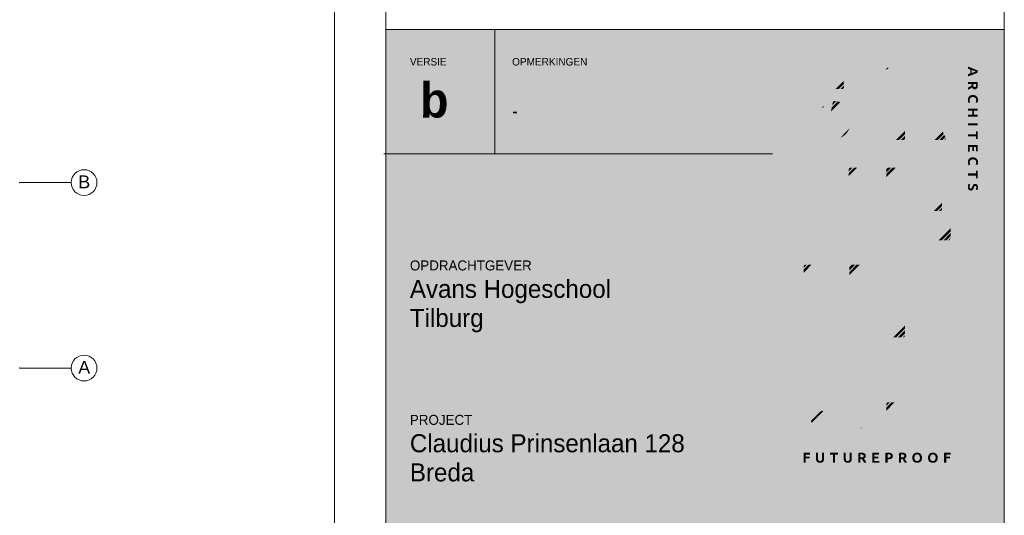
# Paper-space layout '19061B VOn 010b Plattegrond begane grond' of a CAD drawing. Header units: millimetres. Extents: x 10 to 1052, y 0 to 594.
# Tile 28 of 42: x 851 to 1042, y 106 to 202. Entities that reach past the tile are written whole.
import ezdxf
from ezdxf.xclip import XClip

# ---------------------------------------------------------------- set-up
doc = ezdxf.new("R2010")
doc.units = ezdxf.units.MM
doc.header["$MEASUREMENT"] = 0
doc.header["$XCLIPFRAME"] = 0
doc.linetypes.add('B0204', pattern=[13, 10, -1, 1, -1])
doc.layers.add('0 2D arcering', color=7, linetype='Continuous')
doc.layers.add('A Stramien', color=7, linetype='Continuous')
doc.styles.add('GENERATED_STYLE_1', font='txt')
doc.styles.add('GENERATED_STYLE_2', font='txt')
doc.styles.add('GENERATED_STYLE_3', font='txt')
doc.styles.add('GENERATED_STYLE_4', font='txt')

# ---------------------------------------------------------------- blocks, each defined once
blk = doc.blocks.new('Drawing_1_1', base_point=(966.99, 9.92))
at = {"layer": '0 2D arcering', "linetype": 'Continuous', "lineweight": 0, "true_color": 0xffffff}
for points in [[(921.83, 10), (1041.83, 10), (1041.83, 200.48), (921.83, 200.48)], [(1019.03, 192.97, 0.183383), (1018.93, 192.67), (1018.93, 192.56), (1019.45, 193.09), (1019.33, 193.09, 0.089519), (1019.15, 193.06, 0.123175)], [(1026.2, 186.36), (1026.18, 186.35), (1023.56, 183.71), (1024.13, 183.71), (1024.15, 183.67), (1026.51, 186.05), (1026.67, 185.89), (1026.65, 185.88), (1024.26, 183.47), (1024.48, 183.06), (1026.98, 185.58), (1027.14, 185.42), (1027.12, 185.41), (1024.59, 182.85), (1024.81, 182.44), (1027.45, 185.11), (1027.61, 184.95), (1027.59, 184.94), (1024.92, 182.24), (1025.13, 181.83), (1027.79, 184.51), (1027.78, 184.54), (1027.79, 184.55, 0.01265), (1027.86, 184.59, -0.001468), (1027.88, 184.6, 0.001468), (1027.9, 184.62), (1027.92, 184.64, 0.052345), (1028.73, 185.26, 0.063289), (1029.48, 186.17, 0.064263), (1029.96, 187.26, 0.072993), (1030.14, 188.49, 0.102822), (1029.77, 190.27, 0.095939), (1028.78, 191.73, 0.093734), (1027.29, 192.72, 0.101361), (1025.46, 193.09), (1019.47, 193.09), (1019.62, 192.94), (1018.93, 192.25), (1018.93, 191.62), (1019.93, 192.63), (1020.09, 192.47), (1018.93, 191.3), (1018.93, 190.67), (1020.4, 192.16), (1020.56, 192), (1020.54, 191.99), (1018.93, 190.36), (1018.93, 189.73), (1020.87, 191.69), (1021.03, 191.53), (1021.01, 191.52), (1018.93, 189.41), (1018.93, 188.78), (1021.34, 191.22), (1021.5, 191.06), (1021.48, 191.05), (1018.93, 188.47), (1018.93, 187.84), (1021.81, 190.75), (1021.97, 190.59), (1021.95, 190.58), (1018.93, 187.52), (1018.93, 186.89), (1022.28, 190.28), (1022.44, 190.12), (1022.42, 190.11), (1018.93, 186.58), (1018.93, 185.95), (1022.57, 189.62), (1022.57, 190.22), (1023.9, 190.22, -0.015083), (1024.41, 190.2, -0.003076), (1024.9, 190.17, -0.099987), (1025.5, 189.96, -0.087622), (1025.96, 189.55, -0.081641), (1026.26, 189.03, -0.088348), (1026.37, 188.45, -0.078566), (1026.27, 187.85, -0.084616), (1025.99, 187.32, -0.084439), (1025.6, 186.96), (1025.73, 186.83), (1025.71, 186.82), (1022.63, 183.71), (1023.25, 183.71), (1026.04, 186.52)], [(1022.57, 189.31), (1018.93, 185.64), (1018.93, 185.01), (1022.57, 188.68)], [(1022.57, 188.37), (1018.93, 184.69), (1018.93, 184.06), (1022.57, 187.74)], [(1022.57, 187.42), (1018.93, 183.75), (1018.93, 183.12), (1022.57, 186.79)], [(1034.83, 187.22, 0.087438), (1034.77, 186.82, 0.064987), (1034.81, 186.45, 0.062954), (1034.9, 186.21), (1035.21, 186.32, 0.002571), (1035.2, 186.35, -0.000881), (1035.19, 186.38, -0.035001), (1035.15, 186.48, -0.026161), (1035.12, 186.62, -0.037504), (1035.11, 186.79, -0.107813), (1035.16, 187.05, -0.11841), (1035.3, 187.22, -0.104132), (1035.5, 187.32, -0.061863), (1035.75, 187.35, -0.091671), (1036.04, 187.3, -0.105422), (1036.23, 187.18, -0.111881), (1036.34, 187.01, -0.084307), (1036.37, 186.81, -0.068649), (1036.34, 186.54, -0.046536), (1036.27, 186.35), (1036.58, 186.24, 0.013042), (1036.61, 186.3, 0.040473), (1036.66, 186.42, 0.029211), (1036.7, 186.59, 0.038256), (1036.71, 186.77), (1036.71, 186.83, 0.082582), (1036.65, 187.18, 0.107486), (1036.46, 187.48, 0.10315), (1036.15, 187.68, 0.095797), (1035.74, 187.75, 0.079834), (1035.33, 187.69, 0.109513), (1035.02, 187.52, 0.117006)], [(1024.66, 186.7), (1018.93, 180.92), (1018.93, 180.28), (1025.47, 186.89, -0.091793), (1024.93, 186.73, -0.011903)], [(1023.72, 186.69), (1018.93, 181.86), (1018.93, 181.23), (1024.34, 186.69)], [(1022.78, 186.69), (1018.93, 182.8), (1018.93, 182.17), (1023.4, 186.69)], [(1018.93, 179.4, 0.026199), (1018.93, 179.34), (1022.57, 183.01), (1022.57, 183.65), (1018.93, 179.97)], [(1025.24, 181.62), (1025.46, 181.21), (1028.12, 183.9), (1027.9, 184.31)], [(1025.57, 181.01), (1025.79, 180.6), (1028.45, 183.28), (1028.23, 183.69)], [(1036.67, 184.69), (1036.67, 185.08), (1034.81, 185.08), (1034.81, 184.69), (1035.61, 184.69), (1035.61, 183.93), (1034.81, 183.93), (1034.81, 183.54), (1036.67, 183.54), (1036.67, 183.93), (1035.95, 183.93), (1035.95, 184.69)], [(1019.03, 179.11, 0.182113), (1019.33, 179.01), (1019.54, 179.01), (1022.57, 182.07), (1022.57, 182.7), (1019.02, 179.12)], [(1020.48, 179.01), (1022.57, 181.13), (1022.57, 181.76), (1019.85, 179.01)], [(1025.9, 180.4), (1026.11, 179.98), (1028.77, 182.67), (1028.55, 183.08)], [(1026.22, 179.78), (1026.44, 179.37), (1029.1, 182.05), (1028.88, 182.46)], [(1026.55, 179.16, 0.055854), (1026.61, 179.11, 0.161568), (1026.89, 179.01), (1027.02, 179.01), (1029.43, 181.44), (1029.21, 181.85)], [(1036.67, 182.25), (1034.81, 182.25), (1034.81, 181.86), (1036.67, 181.86)], [(1021.41, 179.01), (1022.57, 180.18), (1022.57, 180.81), (1020.79, 179.01)], [(1022.15, 179.01, 0.121886), (1022.4, 179.07), (1022.52, 179.19, 0.12184), (1022.57, 179.4), (1022.57, 179.87), (1021.72, 179.01)], [(1027.33, 179.01), (1027.96, 179.01), (1029.75, 180.82), (1029.53, 181.23)], [(1028.9, 179.01), (1030.08, 180.21), (1029.86, 180.62), (1028.27, 179.01)], [(1029.83, 179.01), (1030.41, 179.6), (1030.4, 179.61, -0.014887), (1030.23, 179.93), (1030.19, 180), (1029.21, 179.01)], [(1034.81, 179.76), (1036.34, 179.76), (1036.34, 179.19), (1036.67, 179.19), (1036.67, 180.72), (1036.34, 180.72), (1036.34, 180.15), (1034.81, 180.15)], [(1030.15, 179.01, 0.169609), (1030.41, 179.09, 0.225279), (1030.5, 179.31, 0.045627), (1030.49, 179.37), (1030.14, 179.01)], [(1036.35, 176.81), (1036.67, 176.81), (1036.67, 178.06), (1034.81, 178.06), (1034.81, 176.75), (1035.13, 176.75), (1035.13, 177.67), (1035.63, 177.67), (1035.63, 176.91), (1035.94, 176.91), (1035.94, 177.67), (1036.35, 177.67)], [(1034.83, 175.13, 0.087407), (1034.77, 174.73, 0.064987), (1034.81, 174.36, 0.064287), (1034.9, 174.12), (1035.21, 174.22, -0.001933), (1035.19, 174.27), (1035.19, 174.29, -0.038748), (1035.15, 174.39, -0.028563), (1035.12, 174.52, -0.03724), (1035.11, 174.69, -0.108287), (1035.16, 174.95, -0.11841), (1035.3, 175.13, -0.104132), (1035.5, 175.22, -0.061863), (1035.75, 175.25, -0.091671), (1036.04, 175.21, -0.106315), (1036.23, 175.09, -0.112349), (1036.34, 174.91, -0.084307), (1036.37, 174.72, -0.068649), (1036.34, 174.45, -0.045248), (1036.27, 174.26), (1036.58, 174.15, 0.011243), (1036.61, 174.2, 0.039375), (1036.66, 174.32, 0.030887), (1036.7, 174.49, 0.038822), (1036.71, 174.68), (1036.71, 174.73, 0.082975), (1036.65, 175.09, 0.106807), (1036.46, 175.39, 0.103282), (1036.16, 175.59, 0.095542), (1035.74, 175.66, 0.079862), (1035.33, 175.6, 0.109485), (1035.02, 175.42, 0.117037)], [(1012.66, 173.65), (1011.64, 172.62), (1011.64, 171.99), (1013.29, 173.65)], [(1013.6, 173.65), (1011.64, 171.68), (1011.64, 171.05), (1014.22, 173.65)], [(1011.64, 173.25), (1011.64, 172.93), (1012.35, 173.65), (1012.04, 173.65, 0.093686), (1011.87, 173.62, 0.123689), (1011.74, 173.53, 0.178647)], [(1011.64, 170.73), (1011.64, 170.1), (1015.08, 173.57, 0.136837), (1014.84, 173.65), (1014.53, 173.65)], [(1011.64, 169.79), (1011.64, 169.16), (1015.28, 172.83), (1015.28, 173.25, 0.130709), (1015.24, 173.42)], [(1015.28, 172.52), (1011.64, 168.84), (1011.64, 168.21), (1015.28, 171.89)], [(1020.13, 173.63), (1018.93, 172.42), (1018.93, 171.79), (1020.75, 173.63)], [(1021.06, 173.63), (1018.93, 171.47), (1018.93, 170.84), (1021.69, 173.63)], [(1019.33, 173.63, 0.085612), (1019.17, 173.6), (1018.96, 173.39, 0.088182), (1018.93, 173.21), (1018.93, 172.73), (1019.82, 173.63)], [(1022, 173.63), (1018.93, 170.53), (1018.93, 169.9), (1022.62, 173.63)], [(1022.93, 173.63), (1018.93, 169.59), (1018.93, 168.96), (1023.56, 173.63)], [(1022.57, 170.41), (1023.17, 170.41), (1026.37, 173.63), (1025.74, 173.63), (1018.93, 166.75), (1018.93, 166.12), (1022.57, 169.8)], [(1024.81, 173.63), (1018.93, 167.7), (1018.93, 167.07), (1025.43, 173.63)], [(1023.87, 173.63), (1018.93, 168.64), (1018.93, 168.01), (1024.5, 173.63)], [(1024.11, 170.41), (1027.3, 173.63), (1026.68, 173.63), (1023.48, 170.41)], [(1030.75, 170.41, 0.231238), (1031.07, 170.55, 0.167449), (1031.18, 170.84), (1031.18, 173.19, 0.189802), (1031.07, 173.51, 0.116591), (1030.94, 173.6, 0.090383), (1030.76, 173.63), (1027.61, 173.63), (1024.42, 170.41)], [(1036.34, 171.56), (1036.67, 171.56), (1036.67, 173.09), (1036.34, 173.09), (1036.34, 172.52), (1034.81, 172.52), (1034.81, 172.13), (1036.34, 172.13)], [(1015.28, 171.57), (1011.64, 167.9), (1011.64, 167.27), (1015.28, 170.94)], [(1015.28, 170.63), (1011.64, 166.95), (1011.64, 166.32), (1015.28, 170)], [(1034.77, 169.93, 0.0635), (1034.81, 169.6, 0.103477), (1034.91, 169.38, 0.22956), (1035.31, 169.2, 0.089144), (1035.54, 169.23, 0.111117), (1035.7, 169.33, 0.079763), (1035.82, 169.51, 0.024728), (1035.93, 169.77, -0.012265), (1035.98, 169.9, -0.05035), (1036.03, 170, -0.099371), (1036.1, 170.08, -0.151064), (1036.2, 170.11, -0.256059), (1036.34, 170.03, -0.093481), (1036.38, 169.94, -0.048274), (1036.39, 169.8, -0.079808), (1036.35, 169.56, -0.036059), (1036.29, 169.4), (1036.59, 169.29, 0.047763), (1036.67, 169.5, 0.059392), (1036.71, 169.78), (1036.71, 169.87, 0.065626), (1036.68, 170.11, 0.098465), (1036.57, 170.33, 0.111809), (1036.39, 170.46, 0.108942), (1036.16, 170.51, 0.11827), (1035.95, 170.46, 0.096439), (1035.8, 170.35, 0.072465), (1035.69, 170.19, 0.023993), (1035.62, 170, -0.023907), (1035.55, 169.82, -0.04926), (1035.48, 169.7, -0.244041), (1035.31, 169.6, -0.087601), (1035.23, 169.62, -0.140156), (1035.16, 169.67, -0.093939), (1035.11, 169.77, -0.061321), (1035.1, 169.93, -0.072318), (1035.14, 170.24, -0.045589), (1035.21, 170.43), (1034.91, 170.54, 0.018355), (1034.87, 170.46, 0.034369), (1034.82, 170.33, 0.032395), (1034.79, 170.15, 0.036406)], [(1015.28, 169.68), (1011.64, 166.01), (1011.64, 165.38), (1015.28, 169.05)], [(1011.64, 159.98, 0.079365), (1011.67, 159.8, 0.117352), (1011.74, 159.68, 0.117625), (1011.87, 159.6, 0.079763), (1012.04, 159.58), (1014.84, 159.58, 0.071782), (1015.03, 159.6, 0.111518), (1015.17, 159.68, 0.122713), (1015.26, 159.8, 0.088105), (1015.28, 159.98), (1015.28, 162.13), (1014.98, 161.83), (1014.83, 161.98), (1015.28, 162.44), (1015.28, 163.07), (1014.51, 162.3), (1014.36, 162.45), (1015.28, 163.39), (1015.28, 164.02), (1014.04, 162.77), (1013.89, 162.92), (1015.28, 164.33), (1015.28, 164.96), (1013.57, 163.24), (1013.42, 163.39), (1013.43, 163.4), (1015.28, 165.28), (1015.28, 165.91), (1013.1, 163.71), (1012.95, 163.86), (1012.96, 163.87), (1015.28, 166.22), (1015.28, 166.85), (1012.63, 164.18), (1012.48, 164.33), (1012.49, 164.34), (1015.28, 167.16), (1015.28, 167.8), (1012.16, 164.65), (1012.01, 164.8), (1012.02, 164.81), (1015.28, 168.11), (1015.28, 168.74), (1011.69, 165.12), (1011.64, 165.16)], [(1022.57, 169.48), (1018.93, 165.81), (1018.93, 165.18), (1022.57, 168.85)], [(1019.33, 159.56), (1021.28, 159.56), (1024.47, 162.78), (1022.57, 162.78), (1022.57, 165.25), (1026.92, 165.25), (1029.6, 167.95, 0.130656), (1029.35, 168.01), (1022.57, 168.01), (1022.57, 168.54), (1018.93, 164.86), (1018.93, 159.95, 0.087378), (1018.95, 159.77, 0.127038), (1019.04, 159.65, 0.182739)], [(1027.23, 165.25), (1027.85, 165.25), (1029.75, 167.16), (1029.75, 167.66, 0.062478), (1029.73, 167.78)], [(1028.79, 165.25), (1029.75, 166.21), (1029.75, 166.85), (1028.16, 165.25)], [(1029.36, 165.25, 0.219336), (1029.65, 165.37, 0.177391), (1029.75, 165.61), (1029.75, 165.9), (1029.1, 165.25)], [(1024.78, 162.78), (1021.59, 159.56), (1022.21, 159.56), (1025.41, 162.78)], [(1025.72, 162.78), (1022.52, 159.56), (1023.15, 159.56), (1026.34, 162.78)], [(1026.65, 162.78), (1023.46, 159.56), (1024.09, 159.56), (1027.28, 162.78)], [(1027.59, 162.78), (1024.4, 159.56), (1025.02, 159.56), (1028.21, 162.78)], [(1028.53, 162.78), (1025.33, 159.56), (1025.96, 159.56), (1029.15, 162.78)], [(1029.46, 162.78), (1026.27, 159.56), (1026.89, 159.56), (1030.09, 162.78)], [(1030.98, 162.78), (1030.4, 162.78), (1027.2, 159.56), (1027.83, 159.56), (1031.02, 162.78, 0.021358)], [(1028.76, 159.56), (1031.39, 162.21), (1031.39, 162.36, 0.094335), (1031.36, 162.57, 0.137686), (1031.26, 162.7), (1028.14, 159.56)], [(1029.7, 159.56), (1031.39, 161.26), (1031.39, 161.9), (1029.07, 159.56)], [(1030.63, 159.56), (1031.39, 160.32), (1031.39, 160.95), (1030.01, 159.56)], [(1031.31, 159.81), (1031.32, 159.82, 0.200867), (1031.39, 159.97), (1031.39, 160.01), (1030.95, 159.56, 0.058182), (1031.09, 159.57, 0.090286), (1031.21, 159.62, 0.211808)], [(1003.28, 154.8, 0.093568), (1003.11, 154.77, 0.123239), (1002.98, 154.68, 0.178647), (1002.88, 154.4), (1002.88, 154.2), (1003.48, 154.8)], [(1003.79, 154.8), (1002.88, 153.88), (1002.88, 153.25), (1004.41, 154.8)], [(1005.66, 154.8), (1002.88, 152), (1002.88, 151.37), (1006.28, 154.8)], [(1004.72, 154.8), (1002.88, 152.94), (1002.88, 152.31), (1005.35, 154.8)], [(1006.9, 154.51, 0.140259), (1006.66, 154.73, 0.036878), (1006.56, 154.77), (1002.88, 151.05), (1002.88, 150.42), (1006.91, 154.49)], [(1014.99, 154.78), (1011.73, 151.48), (1011.73, 146.78), (1011.69, 146.84, 0.000449), (1009.93, 149.66), (1007.62, 147.34, -0.000468), (1008.94, 145.16), (1009.21, 144.72, -0.000028), (1010.75, 142.17), (1011.44, 141.03, 0.051557), (1011.64, 140.81, 0.184615), (1011.84, 140.73), (1014.87, 140.73, 0.069513), (1015.05, 140.75, 0.097505), (1015.18, 140.81, 0.130644), (1015.26, 140.92, 0.095892), (1015.28, 141.08), (1015.28, 154.4, 0.223455), (1015.16, 154.69, 0.102344)], [(1014.08, 154.8), (1011.73, 152.42), (1011.73, 151.79), (1014.71, 154.8)], [(1013.14, 154.8), (1011.73, 153.37), (1011.73, 152.74), (1013.77, 154.8)], [(1012.21, 154.8), (1011.73, 154.31), (1011.73, 153.68), (1012.83, 154.8)], [(1026.48, 148.56), (1026.49, 148.57), (1030.96, 154.47, 0.057937), (1031.04, 154.58, 0.108817), (1031.06, 154.68, 0.193771), (1031.04, 154.76, 0.125923), (1030.97, 154.79, 0.076182), (1030.85, 154.81), (1027.24, 154.81, 0.135566), (1026.92, 154.71, 0.114955), (1026.66, 154.46, -0.000267), (1024.63, 151.83, -0.000962), (1022.6, 149.21), (1022.57, 149.17), (1022.57, 154.4, 0.238948), (1022.42, 154.69, 0.065867), (1022.27, 154.77, 0.091525), (1022.13, 154.8), (1019.33, 154.8, 0.214522), (1019.03, 154.68, 0.183977), (1018.93, 154.4), (1018.93, 141.13, 0.101328), (1018.96, 140.92, 0.146382), (1019.07, 140.79), (1022.57, 144.32), (1022.57, 144.84), (1023.8, 146.25), (1023.81, 146.23, -0.008678), (1024.68, 144.89, -0.000501), (1025.35, 143.82), (1025.47, 143.63, 0.006029), (1026.27, 142.38, 0.013074), (1027.19, 141.07, 0.113556), (1027.45, 140.82, 0.136832), (1027.75, 140.73), (1031.35, 140.73, 0.083295), (1031.46, 140.74, 0.13074), (1031.51, 140.78, 0.181549), (1031.54, 140.85, 0.097923), (1031.51, 140.96, 0.044699), (1031.44, 141.1)], [(1007.17, 154.08, -0.000637), (1007.07, 154.24, 0.000091), (1007.03, 154.29), (1002.88, 150.11), (1002.88, 149.48), (1007.27, 153.91)], [(1007.39, 153.71), (1002.88, 149.16), (1002.88, 148.53), (1007.63, 153.33)], [(1007.87, 152.95), (1007.75, 153.13), (1002.88, 148.22), (1002.88, 147.59), (1007.99, 152.75, -0.000776), (1007.91, 152.88, 0.000193)], [(1008.24, 152.35, 0.000356), (1008.19, 152.43, -0.000939), (1008.11, 152.55), (1002.88, 147.27), (1002.88, 146.64), (1008.36, 152.17)], [(1008.72, 151.59), (1008.48, 151.98), (1002.88, 146.33), (1002.88, 145.7), (1006.4, 149.25), (1006.4, 149.35), (1006.44, 149.29)], [(1006.56, 149.09), (1006.79, 148.7), (1009.08, 151.01), (1008.84, 151.4)], [(1009.44, 150.43), (1009.2, 150.82), (1006.91, 148.51, 0.000114), (1007, 148.36, -0.000308), (1007.15, 148.12)], [(1009.81, 149.85), (1009.56, 150.24), (1007.27, 147.92), (1007.51, 147.53)], [(1002.88, 144.76), (1006.4, 148.3), (1006.4, 148.94), (1002.88, 145.39)], [(1002.88, 143.81), (1006.4, 147.36), (1006.4, 147.99), (1002.88, 144.44)], [(1002.88, 142.87), (1006.4, 146.42), (1006.4, 147.05), (1002.88, 143.5)], [(1003.28, 140.73), (1005.98, 140.73, 0.072901), (1006.18, 140.75, 0.134945), (1006.31, 140.82, 0.1127), (1006.38, 140.95, 0.072485), (1006.4, 141.13), (1006.4, 146.1), (1002.88, 142.55), (1002.88, 141.12, 0.177228), (1002.98, 140.84, 0.131456), (1003.1, 140.75, 0.088538)], [(1019.34, 140.73), (1019.94, 140.73), (1022.57, 143.38), (1022.57, 144.01), (1019.32, 140.73)], [(1020.88, 140.73), (1022.57, 142.43), (1022.57, 143.06), (1020.25, 140.73)], [(1021.81, 140.73), (1022.57, 141.49), (1022.57, 142.12), (1021.19, 140.73)], [(1022.13, 140.73, 0.073142), (1022.32, 140.75, 0.112631), (1022.46, 140.83, 0.121822), (1022.54, 140.95, 0.086519), (1022.57, 141.13), (1022.57, 141.18), (1022.12, 140.73)], [(1006.06, 129.46, 0.055985), (1007.07, 128.68), (1009.39, 131.02, -0.028736), (1009.09, 131.18, -0.105087), (1008.68, 131.54, -0.150879), (1008.55, 132.02, -0.147573), (1008.67, 132.48, -0.121766), (1009.01, 132.78, -0.077787), (1009.5, 132.95, -0.047225), (1010.1, 133, -0.074102), (1010.7, 132.91, -0.03111), (1011.11, 132.75), (1013.45, 135.11, 0.009311), (1013.16, 135.29, 0.067015), (1011.61, 135.91, 0.060446), (1009.95, 136.1, 0.033396), (1008.86, 136.03, 0.039448), (1007.88, 135.82, 0.04233), (1007.02, 135.48, 0.04974), (1006.29, 135.03, 0.11379), (1005.28, 133.8, 0.115155), (1004.93, 132.21, 0.099554), (1005.21, 130.7, 0.098192)], [(1013.67, 134.96), (1013.63, 134.99), (1011.32, 132.65, -0.029832), (1011.71, 132.41), (1014, 134.73, 0.009302), (1013.78, 134.89, 0.008573), (1013.69, 134.95)], [(1014.28, 134.5, 0.01129), (1014.2, 134.57, -0.004283), (1014.17, 134.59), (1011.89, 132.28, -0.01329), (1012.19, 132.04), (1012.23, 132), (1014.5, 134.29, 0.026885)], [(1014.64, 134.12), (1012.4, 131.86, 0.013322), (1012.51, 131.77, 0.154678), (1012.75, 131.7, 0.132969), (1012.93, 131.76), (1013.61, 132.45), (1014.51, 133.41, 0.055405), (1014.69, 133.64, 0.135933), (1014.75, 133.86, 0.098693), (1014.72, 133.98, 0.056336)], [(1031.01, 133.46), (1019.33, 133.46, 0.2423), (1019.04, 133.3, 0.089388), (1018.94, 133.11), (1019.28, 133.44), (1019.43, 133.29), (1019.42, 133.28), (1018.93, 132.78), (1018.93, 132.15), (1019.75, 132.97), (1019.9, 132.82), (1019.89, 132.81), (1018.93, 131.83), (1018.93, 131.2), (1020.22, 132.5), (1020.37, 132.35), (1020.36, 132.34), (1018.93, 130.89), (1018.93, 130.26), (1020.69, 132.03), (1020.84, 131.88), (1020.83, 131.87), (1018.98, 130, 0.088055), (1019.04, 129.92, 0.178269), (1019.33, 129.82), (1019.43, 129.82), (1021.16, 131.56), (1021.31, 131.41), (1021.3, 131.4), (1019.74, 129.82), (1020.36, 129.82), (1021.63, 131.09), (1021.78, 130.94), (1021.77, 130.93), (1020.67, 129.82), (1021.3, 129.82), (1022.1, 130.62), (1022.25, 130.47), (1022.24, 130.46), (1021.61, 129.82), (1022.23, 129.82), (1022.57, 130.15), (1022.72, 130), (1022.54, 129.82), (1031.01, 129.82, 0.07939), (1031.19, 129.84, 0.117412), (1031.31, 129.92, 0.117615), (1031.39, 130.04, 0.079689), (1031.41, 130.22), (1031.41, 133.01, 0.071742), (1031.39, 133.21, 0.111409), (1031.31, 133.35, 0.122716), (1031.19, 133.43, 0.088251)], [(1007.61, 128.38, -0.003421), (1007.67, 128.34), (1010.06, 130.75, -0.00566), (1009.75, 130.86, -0.010004), (1009.6, 130.92), (1007.27, 128.57, 0.002528), (1007.31, 128.54), (1007.33, 128.53, 0.009938), (1007.48, 128.44, 0.007647), (1007.6, 128.38)], [(1010.73, 130.52), (1010.72, 130.53, 0.002907), (1010.67, 130.54, -0.003326), (1010.29, 130.67), (1007.88, 128.24, 0.009341), (1008.31, 128.04), (1010.76, 130.51, -0.00287)], [(1008.97, 127.77), (1011.45, 130.27, 0.004948), (1010.99, 130.43), (1008.53, 127.95, 0.007544)], [(1009.66, 127.52), (1012.13, 130.01, 0.006096), (1011.68, 130.19), (1009.2, 127.68), (1009.26, 127.66, 0.006005), (1009.47, 127.58, -0.002825)], [(1014.58, 128.39), (1008.05, 121.8, 0.020253), (1008.55, 121.68), (1014.83, 128.01, 0.031902)], [(1010.35, 127.26), (1012.79, 129.73), (1012.78, 129.73, 0.010359), (1012.53, 129.85, 0.005042), (1012.41, 129.9), (1012.35, 129.92), (1009.89, 127.44, -0.00199), (1010.08, 127.37, -0.014848)], [(1010.96, 126.94), (1013.4, 129.4, 0.019073), (1013, 129.62), (1010.56, 127.16, -0.013494), (1010.76, 127.06, -0.022005)], [(1011.44, 126.47), (1013.95, 129.01, 0.020153), (1013.59, 129.28), (1011.14, 126.8, -0.028362), (1011.31, 126.64, -0.060129)], [(1014.43, 128.56, 0.030433), (1014.12, 128.87), (1011.52, 126.25, -0.050406), (1011.54, 126.1, -0.082448), (1011.46, 125.6, -0.021537), (1011.43, 125.52)], [(1022.43, 128.13), (1021.81, 128.13), (1018.93, 125.22), (1018.93, 124.89, 0.147394), (1018.99, 124.66)], [(1020.87, 128.13), (1018.93, 126.17), (1018.93, 125.54), (1021.5, 128.13)], [(1019.94, 128.13), (1018.93, 127.11), (1018.93, 126.48), (1020.56, 128.13)], [(1019.04, 127.98, 0.063358), (1018.96, 127.83, 0.089934), (1018.93, 127.68), (1018.93, 127.43), (1019.63, 128.13), (1019.33, 128.13, 0.2423)], [(1023.37, 128.13), (1022.74, 128.13), (1019.17, 124.52, 0.093911), (1019.33, 124.49), (1019.76, 124.49)], [(1020.7, 124.49), (1024.3, 128.13), (1023.68, 128.13), (1020.07, 124.49)], [(1031.01, 128.13), (1024.59, 128.13), (1024.6, 128.12), (1024.59, 128.11), (1021.01, 124.49), (1021.63, 124.49), (1024.92, 127.8), (1025.07, 127.65), (1025.06, 127.64), (1021.94, 124.49), (1022.57, 124.49), (1025.39, 127.33), (1025.54, 127.18), (1025.53, 127.17), (1022.88, 124.49), (1023.5, 124.49), (1025.86, 126.86), (1026.01, 126.71), (1026, 126.7), (1023.81, 124.49), (1024.44, 124.49), (1026.33, 126.39), (1026.48, 126.24), (1026.47, 126.23), (1024.75, 124.49), (1025.37, 124.49), (1026.8, 125.92), (1026.95, 125.77), (1026.94, 125.76), (1025.69, 124.49), (1026.31, 124.49), (1027.27, 125.45), (1027.42, 125.3), (1027.41, 125.29), (1026.62, 124.49), (1027.25, 124.49), (1027.74, 124.98), (1027.89, 124.83), (1027.56, 124.49), (1031.01, 124.49, 0.07939), (1031.19, 124.52, 0.117412), (1031.31, 124.59, 0.117615), (1031.39, 124.71, 0.079689), (1031.41, 124.89), (1031.41, 127.68, 0.071742), (1031.39, 127.88, 0.111409), (1031.31, 128.02, 0.122716), (1031.19, 128.1, 0.088251)], [(1006.66, 126.42, 0.136597), (1006.49, 126.48, 0.1048), (1006.35, 126.44, 0.051142), (1006.17, 126.34), (1004.53, 124.77, 0.070338), (1004.37, 124.59, 0.137738), (1004.32, 124.42, 0.114281), (1004.35, 124.3, 0.053895), (1004.45, 124.15), (1006.69, 126.4, 0.021276)], [(1006.88, 126.25, 0.021503), (1006.87, 126.27), (1004.6, 123.99), (1004.61, 123.98), (1004.64, 123.95, 0.0045), (1004.91, 123.66), (1007.2, 125.98, 0.008548), (1006.88, 126.25)], [(1014.95, 127.8), (1014.94, 127.81), (1008.81, 121.63, 0.022894), (1009.37, 121.56), (1015.12, 127.36, 0.040045)], [(1009.67, 121.55, 0.024716), (1010.31, 121.56), (1015.27, 126.57, 0.034907), (1015.19, 127.12)], [(1010.66, 121.6, 0.027653), (1011.4, 121.72), (1015.27, 125.62, 0.026423), (1015.29, 126.12, 0.007351), (1015.29, 126.28)], [(1007.37, 125.84), (1005.06, 123.51, 0.024792), (1005.39, 123.21), (1007.72, 125.56, -0.020668)], [(1005.87, 122.85, -0.000956), (1005.91, 122.83, 0.000956), (1005.94, 122.81), (1008.3, 125.2, -0.020975), (1007.91, 125.43), (1005.57, 123.07), (1005.58, 123.06, 0.006321), (1005.69, 122.98, 0.011914), (1005.86, 122.86)], [(1008.94, 124.91, -0.017676), (1008.84, 124.95, -0.0215), (1008.51, 125.09), (1006.12, 122.69, 0.014558), (1006.52, 122.46), (1008.95, 124.91)], [(1007.14, 122.14), (1009.75, 124.77, -0.04887), (1009.19, 124.84), (1006.72, 122.35, 0.014172)], [(1010.66, 124.88, -0.066545), (1010.06, 124.77), (1007.36, 122.05), (1007.41, 122.03, 0.012757), (1007.65, 121.93, 0.009046), (1007.79, 121.89), (1007.82, 121.88), (1010.88, 124.97, -0.033928)], [(1014.9, 124.31, 0.063546), (1015.21, 125.25), (1011.83, 121.84), (1011.84, 121.84, 0.016071), (1011.95, 121.87, 0.041582), (1012.87, 122.25)], [(1014.51, 123.62), (1013.58, 122.68, -0.007705), (1013.63, 122.72, 0.016863), (1013.71, 122.78, 0.066326)]]:
    blk.add_hatch(color=7, dxfattribs=at).paths.add_polyline_path(points)
at = {"layer": '0 2D arcering', "linetype": 'Continuous', "lineweight": 0, "true_color": 0x002d44}
blk.add_hatch(color=158, dxfattribs=at).paths.add_polyline_path([(996.83, 107.48), (1041.83, 107.48), (1041.83, 200.48), (996.83, 200.48)])
at = {"layer": '0 2D arcering', "linetype": 'Continuous', "lineweight": 0, "true_color": 0x76b82a}
for points in [[(1006.51, 193.25, 0.045625), (1005.79, 193.15), (1002.73, 190.06, 0.043431), (1002.68, 189.43, 0.016267), (1002.68, 189.38)], [(1002.69, 189.08, 0.041041), (1002.79, 188.55), (1007.41, 193.21, 0.025882), (1006.83, 193.25)], [(1005.19, 192.96, 0.091088), (1003.91, 192.16, 0.094733), (1003.01, 190.94, 0.037054), (1002.83, 190.48), (1005.35, 193.02, 0.015806)], [(1003.05, 187.87), (1008.19, 193.06, 0.024597), (1007.68, 193.17), (1002.86, 188.31, 0.022099), (1002.95, 188.07, 0.015474)], [(1005.95, 189.85), (1005.95, 189.86), (1005.96, 189.87, -0.038194), (1005.99, 189.93, -0.113893), (1006.32, 190.22), (1008.87, 192.8, 0.032797), (1008.43, 192.98), (1003.16, 187.67, 0.030089), (1003.41, 187.29)], [(1007.33, 190.29), (1009.44, 192.43, 0.033294), (1009.07, 192.68), (1006.75, 190.34, -0.022512), (1006.89, 190.35, -0.071558)], [(1007.85, 189.88), (1009.92, 191.96, 0.036543), (1009.61, 192.29), (1007.54, 190.2, -0.085151), (1007.74, 190.04, -0.060923)], [(1008.01, 189.09), (1010.29, 191.4, 0.033329), (1010.05, 191.79), (1007.93, 189.65, -0.057482), (1007.98, 189.26, 0.106346)], [(1008.61, 188.92), (1008.77, 188.92), (1010.56, 190.73, 0.035497), (1010.4, 191.17), (1010.39, 191.19), (1008.17, 188.95, 0.089584), (1008.37, 188.91, 0.002164)], [(1005.84, 188.86, -0.065243), (1005.78, 189.16, -0.03649), (1005.8, 189.39), (1003.55, 187.12), (1003.58, 187.09, -0.000508), (1003.59, 187.08, 0.015441), (1003.67, 186.99), (1003.68, 186.97), (1003.66, 186.96, 0.039012), (1002.87, 186.32, 0.067799), (1002.26, 185.55, 0.053132), (1001.96, 184.88), (1005.86, 188.81), (1005.85, 188.83, -0.024195)], [(1009.35, 188.92, -0.002304), (1009.57, 188.92), (1009.71, 188.92), (1010.71, 189.93, 0.02951), (1010.62, 190.48), (1009.08, 188.92, -0.000252), (1009.15, 188.92, 0.002216)], [(1010.12, 188.92, -0.001289), (1010.32, 188.92, 0.181591), (1010.61, 189.03, 0.119654), (1010.7, 189.17, 0.09187), (1010.73, 189.35, 0.011161), (1010.73, 189.64), (1010.02, 188.92)], [(1005.94, 188.58), (1001.96, 184.56), (1001.96, 183.93), (1006.18, 188.2, -0.051052), (1006.01, 188.45, -0.020112)], [(1001.96, 183.62), (1001.96, 182.99), (1006.75, 187.83, -0.117367), (1006.34, 188.04)], [(1006.99, 187.75), (1001.96, 182.67), (1001.96, 182.04), (1007.13, 187.26), (1007.14, 187.34, 0.050127), (1007.15, 187.37, 0.027789), (1007.15, 187.44, 0.120649), (1007.11, 187.63, 0.146689)], [(1005.64, 185.1, -0.15758), (1006.08, 185.26), (1006.88, 186.06), (1007.04, 186.86), (1002.02, 181.8, 0.017981), (1002.14, 181.53, 0.015969), (1002.2, 181.42, -0.00447), (1002.22, 181.39), (1002.23, 181.37), (1005.2, 184.37, -0.056786), (1005.33, 184.72, -0.100015)], [(1008.35, 182.36, -0.061657), (1007.96, 182.12), (1005, 179.14, 0.022681), (1005.49, 179), (1012.37, 185.95), (1011.85, 186.05), (1008.84, 183.01, -0.024339), (1008.79, 182.89, -0.102163)], [(1013.08, 185.81), (1012.64, 185.9), (1005.75, 178.95, 0.023732), (1006.3, 178.87), (1013.16, 185.8, -0.022366), (1013.12, 185.8, -0.049648)], [(1006.43, 185.25, 0.146559), (1006.65, 185.32, 0.134263), (1006.73, 185.41, 0.091264), (1006.77, 185.55), (1006.8, 185.67), (1006.38, 185.25, 0.022146)], [(1007.19, 178.86), (1007.23, 178.86), (1015.23, 186.94), (1014.71, 187.04), (1014.18, 186.51, -0.117897), (1014.08, 186.39, -0.152062), (1013.73, 185.96, -0.052275), (1013.54, 185.86), (1006.6, 178.86, 0.017536)], [(1008.24, 178.94), (1012.15, 182.88, 0.005266), (1012.15, 182.93, 0.012455), (1012.16, 183), (1012.16, 183.02), (1012.26, 183), (1016.01, 186.79), (1015.49, 186.89), (1007.55, 178.88, 0.008879), (1008.03, 178.91, 0.007535), (1008.2, 178.93, -0.000147), (1008.22, 178.94)], [(1008.36, 183.78), (1010.8, 186.25), (1010.28, 186.35), (1008.12, 184.17, 0.013136), (1008.12, 184.13, 0.159971), (1008.2, 183.9, 0.151079)], [(1010.02, 186.4), (1009.5, 186.51), (1008.35, 185.34), (1008.33, 185.25, 0.003494), (1008.19, 184.56)], [(1008.88, 186.62, 0.179391), (1008.66, 186.54, 0.170902), (1008.54, 186.31, -0.000961), (1008.42, 185.74), (1009.23, 186.56), (1008.96, 186.61, 0.062802), (1008.94, 186.61, 0.035831)], [(1008.97, 183.63, -0.024537), (1008.96, 183.44), (1011.59, 186.1), (1011.07, 186.2), (1008.61, 183.72), (1008.97, 183.65)], [(1013.06, 182.86), (1016.8, 186.63, 0.035454), (1016.78, 186.64), (1016.27, 186.73), (1012.52, 182.95), (1012.81, 182.9, 0.018313)], [(1014.03, 182.9), (1017.07, 185.96, -0.004944), (1017.08, 186.01, 0.016098), (1017.1, 186.11, 0.060676), (1017.11, 186.15, 0.021253), (1017.11, 186.21, 0.157455), (1017, 186.49, 0.032038), (1016.99, 186.51), (1013.36, 182.85), (1013.37, 182.85, 0.013539), (1013.42, 182.84, 0.042855)], [(1014.43, 182.99, 0.020405), (1014.7, 183.08, 0.086492), (1015.8, 183.74), (1016.17, 184.11, 0.050572), (1016.64, 184.77, 0.055196), (1016.96, 185.55)], [(1005.13, 183.99), (1002.34, 181.17, 0.024502), (1002.59, 180.8), (1005.18, 183.41, -0.046312), (1005.13, 183.87, -0.021947)], [(1005.24, 183.15), (1002.74, 180.63, 0.024814), (1003.04, 180.3), (1005.43, 182.72, -0.067231)], [(1005.56, 182.54), (1003.2, 180.15), (1003.21, 180.14), (1003.22, 180.13, 0.021164), (1003.24, 180.11, 0.021616), (1003.55, 179.87), (1005.89, 182.24, -0.069898)], [(1003.74, 179.75, 0.022531), (1004.13, 179.51), (1006.56, 181.97, -0.077286), (1006.09, 182.12)], [(1004.77, 179.22), (1007.5, 181.97, -0.050693), (1007.02, 181.92, -0.015853), (1006.85, 181.93), (1006.84, 181.93), (1004.34, 179.41, 0.021713)], [(1011.93, 181.72, 0.039506), (1012.11, 182.53), (1008.6, 179, 0.023885), (1009.22, 179.14, 0.012003), (1009.44, 179.2)], [(1011.2, 180.34, 0.070618), (1011.74, 181.22), (1009.95, 179.41, 0.022168), (1010.3, 179.59, 0.087441)], [(1004.05, 117.54), (1003.28, 117.54), (1003.28, 117.98), (1004.14, 117.98), (1004.14, 118.31), (1002.88, 118.31), (1002.88, 116.41), (1003.28, 116.41), (1003.28, 117.21), (1004.05, 117.21)], [(1005.92, 116.74, -0.128862), (1005.8, 116.82, -0.103624), (1005.73, 116.96, -0.07872), (1005.7, 117.16), (1005.7, 118.31), (1005.3, 118.31), (1005.3, 117.13, 0.079157), (1005.34, 116.82, 0.109938), (1005.48, 116.58, 0.111574), (1005.72, 116.43, 0.092545), (1006.07, 116.37, 0.088939), (1006.42, 116.43, 0.112418), (1006.66, 116.58, 0.111773), (1006.8, 116.82, 0.080898), (1006.85, 117.13), (1006.85, 118.31), (1006.45, 118.31), (1006.45, 117.16, -0.073468), (1006.42, 116.95, -0.125595), (1006.34, 116.82, -0.196919), (1006.07, 116.71, -0.083572)], [(1008.56, 116.41), (1008.96, 116.41), (1008.96, 117.98), (1009.55, 117.98), (1009.55, 118.31), (1007.98, 118.31), (1007.98, 117.98), (1008.56, 117.98)], [(1011.3, 116.74, -0.128862), (1011.18, 116.82, -0.103624), (1011.1, 116.96, -0.079185), (1011.07, 117.16), (1011.07, 118.31), (1010.67, 118.31), (1010.67, 117.13, 0.078872), (1010.72, 116.82, 0.110616), (1010.86, 116.58, 0.111574), (1011.09, 116.43, 0.092856), (1011.44, 116.37, 0.088939), (1011.79, 116.43, 0.11342), (1012.03, 116.58, 0.111773), (1012.18, 116.82, 0.080612), (1012.22, 117.13), (1012.22, 118.31), (1011.82, 118.31), (1011.82, 117.16, -0.073521), (1011.8, 116.95, -0.125542), (1011.72, 116.82, -0.196919), (1011.45, 116.71, -0.082964)], [(1016.62, 117.24), (1017.4, 117.24), (1017.4, 117.57), (1016.62, 117.57), (1016.62, 117.98), (1017.5, 117.98), (1017.5, 118.31), (1016.22, 118.31), (1016.22, 116.41), (1017.56, 116.41), (1017.56, 116.74), (1016.62, 116.74)], [(1031.32, 117.54), (1030.55, 117.54), (1030.55, 117.98), (1031.41, 117.98), (1031.41, 118.31), (1030.15, 118.31), (1030.15, 116.41), (1030.55, 116.41), (1030.55, 117.21), (1031.32, 117.21)]]:
    blk.add_hatch(color=75, dxfattribs=at).paths.add_polyline_path(points)
at = {"layer": '0 2D arcering', "linetype": 'Continuous', "lineweight": 0, "true_color": 0xffffff}
h = blk.add_hatch(color=7, dxfattribs=at)
h.paths.add_polyline_path([(1034.81, 192.84, -0.005007), (1035, 192.78), (1035.22, 192.7), (1035.22, 191.94), (1035, 191.86, -0.006169), (1034.81, 191.8), (1034.81, 191.38, 0.004919), (1035.35, 191.57, 0.006028), (1035.84, 191.76, 0.007865), (1036.28, 191.94, 0.007014), (1036.67, 192.12), (1036.67, 192.5, 0.011354), (1036.28, 192.68, 0.007243), (1035.84, 192.86, 0.006545), (1035.35, 193.05, 0.004015), (1034.81, 193.25)])
h.paths.add_polyline_path([(1035.52, 192.02), (1035.52, 192.62), (1035.55, 192.61, -0.005215), (1035.78, 192.52, 0.0032), (1035.99, 192.44, -0.002225), (1036.15, 192.38, 0.00722), (1036.26, 192.34), (1036.31, 192.32), (1036.27, 192.3, -0.009296), (1036.15, 192.26, -0.000568), (1036.07, 192.23, 0.0003), (1035.99, 192.2, -0.00743), (1035.78, 192.12, -0.00354), (1035.55, 192.03)], flags=0)
h = blk.add_hatch(color=7, dxfattribs=at)
h.paths.add_polyline_path([(1036.65, 190.27), (1034.81, 190.27), (1034.81, 189.88), (1035.5, 189.88), (1035.5, 189.64, -0.025923), (1035.35, 189.52, -0.010042), (1035.18, 189.41, -0.010356), (1034.99, 189.3, 0.000459), (1034.88, 189.24, -0.000195), (1034.81, 189.2), (1034.81, 188.76, 0.009696), (1035, 188.86, 0.015386), (1035.2, 188.98, 0.012196), (1035.39, 189.1, 0.020903), (1035.55, 189.22), (1035.57, 189.23), (1035.58, 189.21, 0.137129), (1035.77, 188.96, 0.160259), (1036.09, 188.87, 0.112188), (1036.36, 188.92, 0.134216), (1036.54, 189.09, 0.090757), (1036.66, 189.36, 0.056828), (1036.69, 189.73, 0.018454), (1036.68, 190, 0.029123)])
h.paths.add_polyline_path([(1035.82, 189.53, -0.043717), (1035.81, 189.74), (1035.81, 189.88), (1036.36, 189.88), (1036.36, 189.86, -0.006285), (1036.36, 189.79, -0.017081), (1036.36, 189.71, -0.047633), (1036.35, 189.52, -0.079862), (1036.3, 189.39, -0.272375), (1036.09, 189.27, -0.118602), (1035.96, 189.3, -0.144204), (1035.87, 189.38, -0.087492)], flags=0)
at = {"layer": '0 2D arcering', "linetype": 'Continuous', "lineweight": 0, "true_color": 0x76b82a}
h = blk.add_hatch(color=75, dxfattribs=at)
h.paths.add_polyline_path([(1013.8, 118.32, 0.027722), (1013.52, 118.29), (1013.52, 116.41), (1013.92, 116.41), (1013.92, 117.12), (1014.16, 117.12, -0.027113), (1014.28, 116.96, -0.010282), (1014.39, 116.79, -0.010206), (1014.51, 116.59, 0.000873), (1014.61, 116.41), (1015.06, 116.41, 0.011135), (1014.96, 116.6, 0.016097), (1014.84, 116.81, 0.012221), (1014.71, 117.01, 0.018643), (1014.59, 117.17), (1014.58, 117.19), (1014.6, 117.2, 0.137501), (1014.86, 117.39, 0.159953), (1014.95, 117.72, 0.112224), (1014.89, 117.99, 0.133775), (1014.73, 118.18, 0.090525), (1014.45, 118.3, 0.056783), (1014.07, 118.34, 0.01839)])
h.paths.add_polyline_path([(1014.06, 117.43), (1013.92, 117.43), (1013.92, 117.99), (1013.96, 117.99, 0.002229), (1013.98, 117.99, -0.003643), (1014.01, 118, -0.017317), (1014.09, 118, -0.047165), (1014.28, 117.98, -0.081031), (1014.42, 117.94, -0.271651), (1014.54, 117.72, -0.267288), (1014.42, 117.49, -0.088133), (1014.28, 117.44, -0.043696)], flags=0)
h = blk.add_hatch(color=75, dxfattribs=at)
h.paths.add_polyline_path([(1018.76, 118.29), (1018.76, 116.41), (1019.16, 116.41), (1019.16, 117.06), (1019.31, 117.06, 0.056585), (1019.69, 117.1, 0.089379), (1019.97, 117.21, 0.139254), (1020.14, 117.41, 0.108845), (1020.2, 117.7, 0.108481), (1020.14, 117.99, 0.140481), (1019.98, 118.19, 0.089318), (1019.7, 118.3, 0.055949), (1019.32, 118.34, 0.017532), (1019.04, 118.32, 0.029231)])
h.paths.add_polyline_path([(1019.31, 117.4), (1019.16, 117.4), (1019.16, 117.99), (1019.17, 117.99, -0.010563), (1019.25, 118, -0.017004), (1019.35, 118, -0.042139), (1019.52, 117.99, -0.094232), (1019.66, 117.94, -0.134392), (1019.75, 117.85, -0.127458), (1019.79, 117.7, -0.117738), (1019.75, 117.55, -0.15359), (1019.66, 117.46, -0.077947), (1019.51, 117.41, -0.045193)], flags=0)
h = blk.add_hatch(color=75, dxfattribs=at)
h.paths.add_polyline_path([(1021.68, 118.32, 0.027722), (1021.4, 118.29), (1021.4, 116.41), (1021.8, 116.41), (1021.8, 117.12), (1022.04, 117.12, -0.02484), (1022.16, 116.96, -0.00994), (1022.27, 116.79, -0.010464), (1022.38, 116.59, 0.001982), (1022.49, 116.41), (1022.94, 116.41, 0.011135), (1022.84, 116.6, 0.016765), (1022.72, 116.81, 0.012221), (1022.59, 117.01, 0.02015), (1022.47, 117.17), (1022.45, 117.19), (1022.48, 117.2, 0.137068), (1022.74, 117.39, 0.159761), (1022.83, 117.72, 0.112224), (1022.77, 117.99, 0.133775), (1022.61, 118.18, 0.090525), (1022.33, 118.3, 0.056783), (1021.95, 118.34, 0.01839)])
h.paths.add_polyline_path([(1021.94, 117.43), (1021.8, 117.43), (1021.8, 117.99), (1021.84, 117.99), (1021.86, 117.99, -0.003531), (1021.89, 118, -0.017317), (1021.97, 118, -0.047165), (1022.16, 117.98, -0.081031), (1022.3, 117.94, -0.271651), (1022.42, 117.72, -0.267288), (1022.3, 117.49, -0.088133), (1022.15, 117.44, -0.043696)], flags=0)
h = blk.add_hatch(color=75, dxfattribs=at)
h.paths.add_polyline_path([(1023.97, 117.36, 0.095664), (1024.04, 116.93, 0.105817), (1024.24, 116.62, 0.105031), (1024.55, 116.43, 0.087724), (1024.91, 116.37, 0.08766), (1025.29, 116.43, 0.109384), (1025.59, 116.62, 0.104559), (1025.79, 116.93, 0.093545), (1025.86, 117.36, 0.095914), (1025.79, 117.79, 0.104582), (1025.58, 118.11, 0.106391), (1025.28, 118.29, 0.087724), (1024.91, 118.36, 0.088225), (1024.55, 118.29, 0.104057), (1024.25, 118.11, 0.101622), (1024.04, 117.79, 0.09902)])
h.paths.add_polyline_path([(1024.42, 117.1, -0.074445), (1024.38, 117.36, -0.072788), (1024.42, 117.62, -0.094575), (1024.52, 117.83, -0.112384), (1024.69, 117.96, -0.113681), (1024.91, 118.01, -0.108781), (1025.14, 117.96, -0.116158), (1025.31, 117.83, -0.094946), (1025.41, 117.63, -0.073409), (1025.45, 117.36, -0.073723), (1025.41, 117.1, -0.09293), (1025.31, 116.9, -0.115393), (1025.14, 116.76, -0.109887), (1024.91, 116.72, -0.11093), (1024.69, 116.76, -0.114795), (1024.52, 116.9, -0.094782)], flags=0)
h = blk.add_hatch(color=75, dxfattribs=at)
h.paths.add_polyline_path([(1027.09, 117.79, 0.098763), (1027.02, 117.36, 0.095664), (1027.09, 116.93, 0.106191), (1027.29, 116.62, 0.105031), (1027.6, 116.43, 0.087724), (1027.96, 116.37, 0.087907), (1028.34, 116.43, 0.108849), (1028.64, 116.62, 0.104559), (1028.84, 116.93, 0.093545), (1028.91, 117.36, 0.095914), (1028.84, 117.79, 0.104582), (1028.63, 118.11, 0.106391), (1028.33, 118.29, 0.087724), (1027.96, 118.36, 0.088225), (1027.6, 118.29, 0.104057), (1027.3, 118.11, 0.101622)])
h.paths.add_polyline_path([(1027.47, 117.1, -0.074764), (1027.43, 117.36, -0.073097), (1027.47, 117.62, -0.09529), (1027.57, 117.83, -0.111619), (1027.74, 117.96, -0.114785), (1027.96, 118.01, -0.108781), (1028.19, 117.96, -0.116158), (1028.36, 117.83, -0.095717), (1028.46, 117.63, -0.074129), (1028.5, 117.36, -0.074445), (1028.46, 117.1, -0.093694), (1028.36, 116.9, -0.115393), (1028.19, 116.76, -0.109887), (1027.96, 116.72, -0.11093), (1027.74, 116.76, -0.114795), (1027.57, 116.9, -0.093694)], flags=0)
at = {"layer": '0 2D arcering', "linetype": 'Continuous', "lineweight": 0, "true_color": 0xd1d7d8}
blk.add_hatch(color=254, dxfattribs=at).paths.add_polyline_path([(996.83, 60), (1041.83, 60), (1041.83, 107.48), (996.83, 107.48)])
at = {"color": 1, "linetype": 'Continuous', "lineweight": 0, "flags": 128}
for points in [[(921.83, 10), (1041.83, 10), (1041.83, 200.48)], [(1041.83, 200.48), (921.83, 200.48)], [(921.83, 200.48), (921.83, 10)]]:
    blk.add_lwpolyline(points, dxfattribs=at)
at = {"color": 169, "linetype": 'Continuous', "lineweight": 0, "true_color": 0x253355, "flags": 128}
for points in [[(942.94, 176.36), (942.94, 200.48)], [(921.43, 176.36), (996.83, 176.36)]]:
    blk.add_lwpolyline(points, dxfattribs=at)
at = {"color": 169, "linetype": 'Continuous', "lineweight": 0, "true_color": 0x253355}
for s, insert, char_height, attachment_point, style in [('\\A1;{\\pql;\\fUbuntu Light|b0|i0|c0|p34;VERSIE}', (926.48, 193.46), 1.4552, 7, 'GENERATED_STYLE_3'), ('\\A1;{\\pql;\\fUbuntu Light|b0|i0|c0|p34;OPMERKINGEN}', (946.32, 193.46), 1.4552, 7, 'GENERATED_STYLE_3'), ('\\A1;{\\pql;\\fUbuntu|b1|i0|c0|p34;b}', (928.43, 183.29), 6.791, 7, 'GENERATED_STYLE_1'), ('\\A1;{\\pql;\\fUbuntu|b0|i0|c0|p34;-}', (946.33, 183.4), 2.5, 7, 'GENERATED_STYLE_2'), ('\\A1;{\\pql;\\fUbuntu Light|b0|i0|c0|p34;OPDRACHTGEVER}', (926.48, 153.68), 1.9403, 7, 'GENERATED_STYLE_3'), ('\\A1;{\\pql;\\fUbuntu|b0|i0|c0|p34;Avans Hogeschool}', (926.48, 151.88), 3.5, 1, 'GENERATED_STYLE_2'), ('\\A1;{\\pql;\\fUbuntu|b0|i0|c0|p34;Tilburg}', (926.48, 146.24), 3.5, 1, 'GENERATED_STYLE_2'), ('\\A1;{\\pql;\\fUbuntu Light|b0|i0|c0|p34;PROJECT}', (926.48, 123.71), 1.9403, 7, 'GENERATED_STYLE_3'), ('\\A1;{\\pql;\\fUbuntu|b0|i0|c0|p34;Claudius Prinsenlaan 128}', (926.48, 121.92), 3.5, 1, 'GENERATED_STYLE_2'), ('\\A1;{\\pql;\\fUbuntu|b0|i0|c0|p34;Breda}', (926.48, 116.27), 3.5, 1, 'GENERATED_STYLE_2')]:
    blk.add_mtext(s, dxfattribs=dict(at, insert=insert, char_height=char_height, attachment_point=attachment_point, style=style))
blk = doc.blocks.new('Drawing_2_1', base_point=(162.76, 134.76))
at = {"layer": 'A Stramien', "color": 9, "linetype": 'B0204', "lineweight": 0}
for p, q in [((850.76, 170.76), (860.76, 170.76)), ((850.76, 134.76), (860.76, 134.76))]:
    blk.add_line(p, q, dxfattribs=at)
at = {"layer": 'A Stramien', "color": 2, "linetype": 'Continuous', "lineweight": 0, "flags": 128}
for points in [[(865.76, 170.76, 1), (860.76, 170.76, 1)], [(865.76, 134.76, 1), (860.76, 134.76, 1)]]:
    blk.add_lwpolyline(points, format="xyb", close=True, dxfattribs=at)
at = {"layer": 'A Stramien', "color": 9, "linetype": 'B0204', "lineweight": 0}
for p in [(850.76, 170.76), (850.76, 170.76), (850.76, 134.76), (850.76, 134.76)]:
    blk.add_point(p, dxfattribs=at)
at = {"layer": 'A Stramien', "color": 2, "linetype": 'Continuous', "lineweight": 0, "char_height": 2.5, "attachment_point": 4, "style": 'GENERATED_STYLE_4'}
for s, insert in [('\\A1;{\\pql;\\pt0;\\fArial|b0|i0|c0|p38;B}', (862.12, 170.9)), ('\\A1;{\\pql;\\pt0;\\fArial|b0|i0|c0|p38;A}', (862.12, 134.9))]:
    blk.add_mtext(s, dxfattribs=dict(at, insert=insert))

psp = doc.layouts.new('19061B VOn 010b Plattegrond begane grond')

# ---------------------------------------------------------------- linework, layer by layer
at = {"color": 1, "linetype": 'Continuous', "lineweight": 0, "flags": 128}
psp.add_lwpolyline([(9.91, 584), (911.83, 584), (911.83, 10), (9.91, 10)], close=True, dxfattribs=at)
at = {"color": 2, "linetype": 'Continuous', "lineweight": 0, "flags": 128}
psp.add_lwpolyline([(921.83, 584), (1041.83, 584), (1041.83, 10), (921.83, 10)], close=True, dxfattribs=at)

# ---------------------------------------------------------------- block references
at = {"color": 4, "linetype": 'Continuous', "lineweight": 0}
ref = psp.add_blockref('Drawing_1_1', (966.99, 9.92), dxfattribs=at)
XClip(ref).set_block_clipping_path([(920.3506842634, 2.9569231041), (1052.9332527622, 216.1087069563)])

# ---------------------------------------------------------------- next in the draw order: block references
ref = psp.add_blockref('Drawing_2_1', (162.76, 134.76), dxfattribs=at)
XClip(ref).set_block_clipping_path([(63.602702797, 41.749456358), (869.5607390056, 554.9340651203)])

doc.saveas('drawing.dxf')
